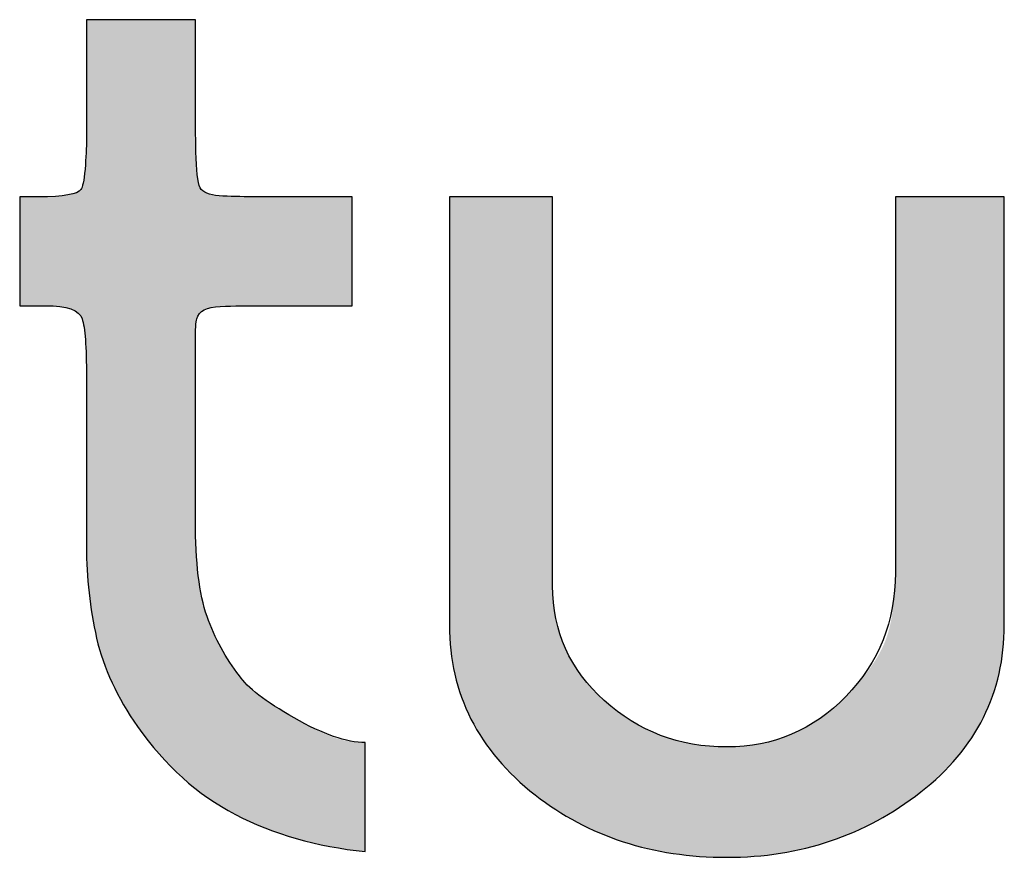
# Model space of a CAD drawing. Header units: millimetres. Extents: x -125 to 300, y 6 to 90.
# Tile 112 of 132: x 289.556 to 289.966, y 22.973 to 23.321. Entities that reach past the tile are written whole.
import ezdxf

# ---------------------------------------------------------------- set-up
doc = ezdxf.new("R2010")
doc.units = ezdxf.units.MM
doc.layers.get('0').update_dxf_attribs({"lineweight": 0})
doc.layers.add('Plano5', color=1, linetype='Continuous')

# ---------------------------------------------------------------- blocks, each defined once
blk = doc.blocks.new('JMULLER')
at = {"layer": 'Plano5', "linetype": 'Continuous', "lineweight": 0}
h = blk.add_hatch(color=7, dxfattribs=at)
h.dxf.hatch_style = 1
edge = h.paths.add_edge_path()
edge.add_spline(control_points=[(133.39316, -14.53026), (133.39316, -14.53026), (133.39316, -14.53026), (133.39316, -14.53026), (133.39316, -14.53026), (133.39149, -14.52803), (133.39051, -14.52203), (133.39023, -14.51227)], knot_values=[0.05, 0.05, 0.05, 0.05, 0.0625, 0.0625, 0.0625, 0.0626, 0.075, 0.075, 0.075, 0.075], degree=3, periodic=0)
edge.add_spline(control_points=[(133.39023, -14.51227), (133.39023, -14.51227), (133.39023, -14.51227), (133.39023, -14.51227), (133.39023, -14.51227), (133.3901, -14.50739), (133.38999, -14.50268), (133.38992, -14.49814)], knot_values=[0.0375, 0.0375, 0.0375, 0.0375, 0.04375, 0.04375, 0.04375, 0.04385, 0.05, 0.05, 0.05, 0.05], degree=3, periodic=0)
edge.add_spline(control_points=[(133.38992, -14.49814), (133.38986, -14.49361), (133.38982, -14.48925), (133.38982, -14.48507), (133.38982, -14.48507), (133.38982, -14.48507), (133.38982, -14.43235), (133.38982, -14.43235)], knot_values=[0, 0, 0, 0, 0.0125, 0.0125, 0.0125, 0.0126, 0.0375, 0.0375, 0.0375, 0.0375], degree=3, periodic=0)
edge.add_spline(control_points=[(133.38982, -14.43235), (133.38982, -14.43235), (133.38982, -14.43235), (133.38982, -14.43235), (133.38982, -14.43235), (133.32703, -14.43235), (133.32703, -14.43235), (133.32703, -14.43235), (133.32703, -14.43235), (133.32703, -14.48339), (133.32703, -14.4834)], knot_values=[0.95, 0.95, 0.95, 0.95, 0.962501, 0.962501, 0.962501, 0.975001, 0.975001, 0.975001, 0.975101, 1, 1, 1, 1], degree=3, periodic=0)
edge.add_spline(control_points=[(133.32703, -14.4834), (133.32703, -14.4834), (133.32703, -14.4834), (133.32703, -14.4834), (133.32703, -14.4834), (133.32703, -14.48563), (133.32703, -14.49149), (133.32703, -14.50097)], knot_values=[0.925, 0.925, 0.925, 0.925, 0.937501, 0.937501, 0.937501, 0.937601, 0.95, 0.95, 0.95, 0.95], degree=3, periodic=0)
edge.add_spline(control_points=[(133.32703, -14.50097), (133.32703, -14.50097), (133.32703, -14.50097), (133.32703, -14.50097), (133.32703, -14.50097), (133.32703, -14.50348), (133.32696, -14.5062), (133.32682, -14.50913)], knot_values=[0.9125, 0.9125, 0.9125, 0.9125, 0.91875, 0.91875, 0.91875, 0.91885, 0.925, 0.925, 0.925, 0.925], degree=3, periodic=0)
edge.add_spline(control_points=[(133.32682, -14.50913), (133.32668, -14.51206), (133.32647, -14.5152), (133.32619, -14.51855), (133.32619, -14.51855), (133.32564, -14.52524), (133.3248, -14.52915), (133.32368, -14.53026)], knot_values=[0.875, 0.875, 0.875, 0.875, 0.8875, 0.8875, 0.8875, 0.8876, 0.9125, 0.9125, 0.9125, 0.9125], degree=3, periodic=0)
edge.add_spline(control_points=[(133.32368, -14.53026), (133.32368, -14.53026), (133.32368, -14.53026), (133.32368, -14.53026), (133.32368, -14.53026), (133.32201, -14.53305), (133.31392, -14.53445), (133.29941, -14.53445)], knot_values=[0.85, 0.85, 0.85, 0.85, 0.8625, 0.8625, 0.8625, 0.8626, 0.875, 0.875, 0.875, 0.875], degree=3, periodic=0)
edge.add_spline(control_points=[(133.29941, -14.53445), (133.29941, -14.53445), (133.29941, -14.53445), (133.29941, -14.53445), (133.29941, -14.53445), (133.29802, -14.53445), (133.29641, -14.53445), (133.2946, -14.53445)], knot_values=[0.8375, 0.8375, 0.8375, 0.8375, 0.84375, 0.84375, 0.84375, 0.84385, 0.85, 0.85, 0.85, 0.85], degree=3, periodic=0)
edge.add_spline(control_points=[(133.2946, -14.53445), (133.29278, -14.53445), (133.29076, -14.53445), (133.28853, -14.53445), (133.28853, -14.53445), (133.28853, -14.53445), (133.28853, -14.5972), (133.28853, -14.59721)], knot_values=[0.8, 0.8, 0.8, 0.8, 0.8125, 0.8125, 0.8125, 0.8126, 0.8375, 0.8375, 0.8375, 0.8375], degree=3, periodic=0)
edge.add_spline(control_points=[(133.28853, -14.59721), (133.28853, -14.59721), (133.28853, -14.59721), (133.28853, -14.59721), (133.28853, -14.59721), (133.29173, -14.59721), (133.29676, -14.59721), (133.30331, -14.59721)], knot_values=[0.775, 0.775, 0.775, 0.775, 0.7875, 0.7875, 0.7875, 0.7876, 0.8, 0.8, 0.8, 0.8], degree=3, periodic=0)
edge.add_spline(control_points=[(133.30331, -14.59721), (133.30331, -14.59721), (133.30331, -14.59721), (133.30331, -14.59721), (133.30331, -14.59721), (133.31587, -14.59721), (133.32299, -14.59972), (133.32452, -14.60474)], knot_values=[0.75, 0.75, 0.75, 0.75, 0.7625, 0.7625, 0.7625, 0.7626, 0.775, 0.775, 0.775, 0.775], degree=3, periodic=0)
edge.add_spline(control_points=[(133.32452, -14.60474), (133.32452, -14.60474), (133.32452, -14.60474), (133.32452, -14.60474), (133.32452, -14.60474), (133.32619, -14.60976), (133.32703, -14.62092), (133.32703, -14.63822)], knot_values=[0.725, 0.725, 0.725, 0.725, 0.7375, 0.7375, 0.7375, 0.7376, 0.75, 0.75, 0.75, 0.75], degree=3, periodic=0)
edge.add_spline(control_points=[(133.32703, -14.63822), (133.32703, -14.63822), (133.32703, -14.63822), (133.32703, -14.63822), (133.32703, -14.63822), (133.32703, -14.63989), (133.32703, -14.64191), (133.32703, -14.64428)], knot_values=[0.7125, 0.7125, 0.7125, 0.7125, 0.71875, 0.71875, 0.71875, 0.71885, 0.725, 0.725, 0.725, 0.725], degree=3, periodic=0)
edge.add_spline(control_points=[(133.32703, -14.64428), (133.32703, -14.64665), (133.32703, -14.64937), (133.32703, -14.65244), (133.32703, -14.65244), (133.32703, -14.65411), (133.32703, -14.656), (133.32703, -14.65809)], knot_values=[0.6875, 0.6875, 0.6875, 0.6875, 0.7, 0.7, 0.7, 0.7001, 0.7125, 0.7125, 0.7125, 0.7125], degree=3, periodic=0)
edge.add_spline(control_points=[(133.32703, -14.65809), (133.32703, -14.66018), (133.32703, -14.66249), (133.32703, -14.665), (133.32703, -14.665), (133.32703, -14.66555), (133.32703, -14.66625), (133.32703, -14.66709)], knot_values=[0.6625, 0.6625, 0.6625, 0.6625, 0.675, 0.675, 0.675, 0.6751, 0.6875, 0.6875, 0.6875, 0.6875], degree=3, periodic=0)
edge.add_spline(control_points=[(133.32703, -14.66709), (133.32703, -14.66792), (133.32703, -14.6689), (133.32703, -14.67002), (133.32703, -14.67002), (133.32703, -14.67002), (133.32703, -14.71102), (133.32703, -14.71102)], knot_values=[0.625, 0.625, 0.625, 0.625, 0.6375, 0.6375, 0.6375, 0.6376, 0.6625, 0.6625, 0.6625, 0.6625], degree=3, periodic=0)
edge.add_spline(control_points=[(133.32703, -14.71102), (133.32703, -14.71102), (133.32703, -14.71102), (133.32703, -14.71102), (133.32703, -14.71549), (133.32703, -14.72386), (133.32703, -14.73613)], knot_values=[0.6, 0.6, 0.6, 0.6, 0.6125, 0.6125, 0.6125, 0.625, 0.625, 0.625, 0.625], degree=3, periodic=0)
edge.add_spline(control_points=[(133.32703, -14.73613), (133.32703, -14.73613), (133.32703, -14.73613), (133.32703, -14.73613), (133.32703, -14.73613), (133.32703, -14.75398), (133.32898, -14.77156), (133.33289, -14.78885)], knot_values=[0.575, 0.575, 0.575, 0.575, 0.5875, 0.5875, 0.5875, 0.5876, 0.6, 0.6, 0.6, 0.6], degree=3, periodic=0)
edge.add_spline(control_points=[(133.33289, -14.78885), (133.33289, -14.78885), (133.33289, -14.78885), (133.33289, -14.78885), (133.33289, -14.78885), (133.3368, -14.80615), (133.34476, -14.82316), (133.35647, -14.8399)], knot_values=[0.55, 0.55, 0.55, 0.55, 0.5625, 0.5625, 0.5625, 0.5626, 0.575, 0.575, 0.575, 0.575], degree=3, periodic=0)
edge.add_spline(control_points=[(133.35647, -14.8399), (133.35647, -14.8399), (133.35647, -14.8399), (133.35647, -14.8399), (133.35647, -14.8399), (133.37223, -14.86222), (133.39093, -14.87909), (133.41284, -14.89053)], knot_values=[0.525, 0.525, 0.525, 0.525, 0.5375, 0.5375, 0.5375, 0.5376, 0.55, 0.55, 0.55, 0.55], degree=3, periodic=0)
edge.add_spline(control_points=[(133.41284, -14.89053), (133.41284, -14.89053), (133.41284, -14.89053), (133.41284, -14.89053), (133.41284, -14.89053), (133.43474, -14.90197), (133.45971, -14.90908), (133.48776, -14.91187)], knot_values=[0.5, 0.5, 0.5, 0.5, 0.5125, 0.5125, 0.5125, 0.5126, 0.525, 0.525, 0.525, 0.525], degree=3, periodic=0)
edge.add_spline(control_points=[(133.48776, -14.91187), (133.48776, -14.91187), (133.48776, -14.91187), (133.48776, -14.91187), (133.48776, -14.91187), (133.48776, -14.91187), (133.48776, -14.84911), (133.48776, -14.84911)], knot_values=[0.475, 0.475, 0.475, 0.475, 0.4875, 0.4875, 0.4875, 0.4876, 0.5, 0.5, 0.5, 0.5], degree=3, periodic=0)
edge.add_spline(control_points=[(133.48776, -14.84911), (133.48776, -14.84911), (133.47702, -14.84911), (133.46348, -14.84436), (133.44674, -14.83488)], knot_values=[0.45, 0.45, 0.45, 0.45, 0.4625, 0.475, 0.475, 0.475, 0.475], degree=3, periodic=0)
edge.add_spline(control_points=[(133.44674, -14.83488), (133.44674, -14.83488), (133.44674, -14.83488), (133.44674, -14.83488), (133.44674, -14.83488), (133.43014, -14.8254), (133.41967, -14.81731), (133.41521, -14.81061)], knot_values=[0.425, 0.425, 0.425, 0.425, 0.4375, 0.4375, 0.4375, 0.4376, 0.45, 0.45, 0.45, 0.45], degree=3, periodic=0)
edge.add_spline(control_points=[(133.41521, -14.81061), (133.41521, -14.81061), (133.41521, -14.81061), (133.41521, -14.81061), (133.41521, -14.81061), (133.40725, -14.80057), (133.40111, -14.78913), (133.39651, -14.7763)], knot_values=[0.4, 0.4, 0.4, 0.4, 0.4125, 0.4125, 0.4125, 0.4126, 0.425, 0.425, 0.425, 0.425], degree=3, periodic=0)
edge.add_spline(control_points=[(133.39651, -14.7763), (133.39651, -14.7763), (133.39651, -14.7763), (133.39651, -14.7763), (133.39651, -14.7763), (133.39205, -14.76347), (133.38982, -14.74506), (133.38982, -14.72107)], knot_values=[0.375, 0.375, 0.375, 0.375, 0.3875, 0.3875, 0.3875, 0.3876, 0.4, 0.4, 0.4, 0.4], degree=3, periodic=0)
edge.add_spline(control_points=[(133.38982, -14.72107), (133.38982, -14.72107), (133.38982, -14.72107), (133.38982, -14.72107), (133.38982, -14.72107), (133.38982, -14.72107), (133.38982, -14.66667), (133.38982, -14.66667)], knot_values=[0.35, 0.35, 0.35, 0.35, 0.3625, 0.3625, 0.3625, 0.3626, 0.375, 0.375, 0.375, 0.375], degree=3, periodic=0)
edge.add_spline(control_points=[(133.38982, -14.66667), (133.38982, -14.66667), (133.38982, -14.66555), (133.38982, -14.66193), (133.38982, -14.65579)], knot_values=[0.325, 0.325, 0.325, 0.325, 0.3375, 0.35, 0.35, 0.35, 0.35], degree=3, periodic=0)
edge.add_spline(control_points=[(133.38982, -14.65579), (133.38982, -14.65579), (133.38982, -14.65579), (133.38982, -14.65579), (133.38982, -14.65579), (133.38982, -14.65272), (133.38982, -14.64951), (133.38982, -14.64616)], knot_values=[0.3125, 0.3125, 0.3125, 0.3125, 0.31875, 0.31875, 0.31875, 0.31885, 0.325, 0.325, 0.325, 0.325], degree=3, periodic=0)
edge.add_spline(control_points=[(133.38982, -14.64616), (133.38982, -14.64282), (133.38982, -14.63933), (133.38982, -14.63571), (133.38982, -14.63571), (133.38982, -14.63347), (133.38982, -14.63089), (133.38982, -14.62796)], knot_values=[0.2875, 0.2875, 0.2875, 0.2875, 0.3, 0.3, 0.3, 0.3001, 0.3125, 0.3125, 0.3125, 0.3125], degree=3, periodic=0)
edge.add_spline(control_points=[(133.38982, -14.62796), (133.38982, -14.62503), (133.38982, -14.62176), (133.38982, -14.61813), (133.38982, -14.61813), (133.38982, -14.61088), (133.3901, -14.60642), (133.39065, -14.60474)], knot_values=[0.25, 0.25, 0.25, 0.25, 0.2625, 0.2625, 0.2625, 0.2626, 0.2875, 0.2875, 0.2875, 0.2875], degree=3, periodic=0)
edge.add_spline(control_points=[(133.39065, -14.60474), (133.39065, -14.60474), (133.39065, -14.60474), (133.39065, -14.60474), (133.39065, -14.60474), (133.39177, -14.60028), (133.39623, -14.59791), (133.40418, -14.59763)], knot_values=[0.225, 0.225, 0.225, 0.225, 0.2375, 0.2375, 0.2375, 0.2376, 0.25, 0.25, 0.25, 0.25], degree=3, periodic=0)
edge.add_spline(control_points=[(133.40418, -14.59763), (133.40418, -14.59763), (133.40418, -14.59763), (133.40418, -14.59763), (133.40418, -14.59763), (133.40809, -14.59749), (133.41203, -14.59738), (133.41599, -14.59731)], knot_values=[0.2125, 0.2125, 0.2125, 0.2125, 0.21875, 0.21875, 0.21875, 0.21885, 0.225, 0.225, 0.225, 0.225], degree=3, periodic=0)
edge.add_spline(control_points=[(133.41599, -14.59731), (133.41995, -14.59724), (133.42393, -14.59721), (133.4279, -14.59721), (133.4279, -14.59721), (133.4279, -14.59721), (133.48023, -14.59721), (133.48023, -14.59721), (133.48023, -14.59721), (133.48023, -14.59721), (133.48023, -14.59721), (133.48023, -14.59721)], knot_values=[0.175, 0.175, 0.175, 0.175, 0.1875, 0.1875, 0.1875, 0.1876, 0.2, 0.2, 0.2, 0.2001, 0.2125, 0.2125, 0.2125, 0.2125], degree=3, periodic=0)
edge.add_spline(control_points=[(133.48023, -14.59721), (133.48023, -14.5972), (133.48023, -14.53445), (133.48023, -14.53445), (133.48023, -14.53445), (133.48023, -14.53445), (133.48023, -14.53445), (133.48023, -14.53445)], knot_values=[0.15, 0.15, 0.15, 0.15, 0.1625, 0.1625, 0.1625, 0.1626, 0.175, 0.175, 0.175, 0.175], degree=3, periodic=0)
edge.add_spline(control_points=[(133.48023, -14.53445), (133.48023, -14.53445), (133.42581, -14.53445), (133.42581, -14.53445), (133.42581, -14.53445)], knot_values=[0.125, 0.125, 0.125, 0.125, 0.1375, 0.15, 0.15, 0.15, 0.15], degree=3, periodic=0)
edge.add_spline(control_points=[(133.42581, -14.53445), (133.42219, -14.53445), (133.4187, -14.53441), (133.41535, -14.53434)], knot_values=[0.1125, 0.1125, 0.1125, 0.1125, 0.125, 0.125, 0.125, 0.125], degree=3, periodic=0)
edge.add_spline(control_points=[(133.41535, -14.53434), (133.412, -14.53427), (133.40879, -14.53417), (133.40572, -14.53403), (133.40572, -14.53403), (133.39958, -14.53375), (133.3954, -14.53249), (133.39316, -14.53026)], knot_values=[0.075, 0.075, 0.075, 0.075, 0.0875, 0.0875, 0.0875, 0.0876, 0.1125, 0.1125, 0.1125, 0.1125], degree=3, periodic=0)
h = blk.add_hatch(color=7, dxfattribs=at)
h.dxf.hatch_style = 1
edge = h.paths.add_edge_path()
edge.add_spline(control_points=[(133.59574, -14.75873), (133.59574, -14.75873), (133.59574, -14.75873), (133.59574, -14.75873), (133.59574, -14.75873), (133.59574, -14.75873), (133.59574, -14.53445), (133.59574, -14.53445)], knot_values=[0.000001, 0.000001, 0.000001, 0.000001, 0.035715, 0.035715, 0.035715, 0.035815, 0.071429, 0.071429, 0.071429, 0.071429], degree=3, periodic=0)
edge.add_spline(control_points=[(133.59574, -14.53445), (133.59574, -14.53445), (133.5363, -14.53445), (133.5363, -14.53445), (133.5363, -14.53445), (133.5363, -14.53445), (133.5363, -14.78132), (133.5363, -14.78132), (133.5363, -14.78132), (133.5363, -14.82093), (133.55277, -14.85357), (133.5857, -14.87922)], knot_values=[0.785715, 0.785715, 0.785715, 0.785715, 0.857142, 0.857142, 0.857142, 0.857242, 0.928571, 0.928571, 0.928571, 0.928671, 0.999999, 0.999999, 0.999999, 0.999999], degree=3, periodic=0)
edge.add_spline(control_points=[(133.5857, -14.87922), (133.5857, -14.87923), (133.5857, -14.87923), (133.5857, -14.87923), (133.5857, -14.87923), (133.61639, -14.90322), (133.65322, -14.91522), (133.69619, -14.91522)], knot_values=[0.714286, 0.714286, 0.714286, 0.714286, 0.750001, 0.750001, 0.750001, 0.750101, 0.785715, 0.785715, 0.785715, 0.785715], degree=3, periodic=0)
edge.add_spline(control_points=[(133.69619, -14.91522), (133.69619, -14.91522), (133.69619, -14.91522), (133.69619, -14.91522), (133.69619, -14.91522), (133.7386, -14.91522), (133.77585, -14.90267), (133.80794, -14.87756)], knot_values=[0.642858, 0.642858, 0.642858, 0.642858, 0.678572, 0.678572, 0.678572, 0.678672, 0.714286, 0.714286, 0.714286, 0.714286], degree=3, periodic=0)
edge.add_spline(control_points=[(133.80794, -14.87756), (133.80794, -14.87756), (133.80794, -14.87756), (133.80794, -14.87756), (133.80794, -14.87756), (133.84003, -14.85245), (133.85608, -14.82037), (133.85608, -14.78132)], knot_values=[0.571429, 0.571429, 0.571429, 0.571429, 0.607144, 0.607144, 0.607144, 0.607244, 0.642858, 0.642858, 0.642858, 0.642858], degree=3, periodic=0)
edge.add_spline(control_points=[(133.85608, -14.78132), (133.85608, -14.78132), (133.85608, -14.78132), (133.85608, -14.78132), (133.85608, -14.78132), (133.85608, -14.78132), (133.85608, -14.53445), (133.85608, -14.53445)], knot_values=[0.500001, 0.500001, 0.500001, 0.500001, 0.535715, 0.535715, 0.535715, 0.535815, 0.571429, 0.571429, 0.571429, 0.571429], degree=3, periodic=0)
edge.add_spline(control_points=[(133.85608, -14.53445), (133.85608, -14.53445), (133.7933, -14.53445), (133.7933, -14.53445)], knot_values=[0.428572, 0.428572, 0.428572, 0.428572, 0.499999, 0.499999, 0.499999, 0.499999], degree=3, periodic=0)
edge.add_spline(control_points=[(133.7933, -14.53445), (133.7933, -14.53445), (133.7933, -14.75119), (133.7933, -14.75119)], knot_values=[0.357143, 0.357143, 0.357143, 0.357143, 0.428571, 0.428571, 0.428571, 0.428571], degree=3, periodic=0)
edge.add_spline(control_points=[(133.7933, -14.75119), (133.7933, -14.75119), (133.7933, -14.77909), (133.7838, -14.8028), (133.76484, -14.82233)], knot_values=[0.285715, 0.285715, 0.285715, 0.285715, 0.321429, 0.357143, 0.357143, 0.357143, 0.357143], degree=3, periodic=0)
edge.add_spline(control_points=[(133.76484, -14.82233), (133.76484, -14.82233), (133.76484, -14.82233), (133.76484, -14.82233), (133.76484, -14.82233), (133.74586, -14.84185), (133.72298, -14.85162), (133.69619, -14.85162)], knot_values=[0.214286, 0.214286, 0.214286, 0.214286, 0.250001, 0.250001, 0.250001, 0.250101, 0.285715, 0.285715, 0.285715, 0.285715], degree=3, periodic=0)
edge.add_spline(control_points=[(133.69619, -14.85162), (133.69619, -14.85162), (133.69619, -14.85162), (133.69619, -14.85162), (133.69619, -14.85162), (133.66885, -14.85162), (133.64526, -14.84269), (133.62546, -14.82484)], knot_values=[0.142858, 0.142858, 0.142858, 0.142858, 0.178572, 0.178572, 0.178572, 0.178673, 0.214286, 0.214286, 0.214286, 0.214286], degree=3, periodic=0)
edge.add_spline(control_points=[(133.62546, -14.82484), (133.62546, -14.82484), (133.62546, -14.82484), (133.62546, -14.82484), (133.62546, -14.82484), (133.60564, -14.80698), (133.59574, -14.78495), (133.59574, -14.75873)], knot_values=[0.071429, 0.071429, 0.071429, 0.071429, 0.107144, 0.107144, 0.107144, 0.107244, 0.142858, 0.142858, 0.142858, 0.142858], degree=3, periodic=0)
at = {"layer": 'Plano5', "color": 7}
for points, knots in [([(133.38982, -14.43235), (133.38982, -14.43235), (133.38982, -14.48507), (133.38982, -14.48507), (133.38982, -14.48507), (133.38982, -14.49344), (133.38996, -14.50251), (133.39023, -14.51227), (133.39023, -14.51227), (133.39051, -14.52203), (133.39149, -14.52803), (133.39316, -14.53026), (133.39316, -14.53026), (133.3954, -14.53249), (133.39958, -14.53375), (133.40572, -14.53403), (133.40572, -14.53403), (133.41186, -14.53431), (133.41856, -14.53445), (133.42581, -14.53445), (133.42581, -14.53445), (133.42581, -14.53445), (133.48023, -14.53445), (133.48023, -14.53445), (133.48023, -14.53445), (133.48023, -14.53445), (133.48023, -14.59721), (133.48023, -14.59721), (133.48023, -14.59721), (133.48023, -14.59721), (133.4279, -14.59721), (133.4279, -14.59721), (133.4279, -14.59721), (133.41995, -14.59721), (133.412, -14.59735), (133.40418, -14.59763), (133.40418, -14.59763), (133.39623, -14.59791), (133.39177, -14.60028), (133.39065, -14.60474), (133.39065, -14.60474), (133.3901, -14.60642), (133.38982, -14.61088), (133.38982, -14.61813), (133.38982, -14.61813), (133.38982, -14.62539), (133.38982, -14.63124), (133.38982, -14.63571), (133.38982, -14.63571), (133.38982, -14.64296), (133.38982, -14.64965), (133.38982, -14.65579), (133.38982, -14.65579), (133.38982, -14.66193), (133.38982, -14.66555), (133.38982, -14.66667), (133.38982, -14.66667), (133.38982, -14.66667), (133.38982, -14.72107), (133.38982, -14.72107), (133.38982, -14.72107), (133.38982, -14.74506), (133.39205, -14.76347), (133.39651, -14.7763), (133.39651, -14.7763), (133.40111, -14.78913), (133.40725, -14.80057), (133.41521, -14.81061), (133.41521, -14.81061), (133.41967, -14.81731), (133.43014, -14.8254), (133.44674, -14.83488), (133.44674, -14.83488), (133.46348, -14.84436), (133.47702, -14.84911), (133.48776, -14.84911), (133.48776, -14.84911), (133.48776, -14.84911), (133.48776, -14.91187), (133.48776, -14.91187), (133.48776, -14.91187), (133.45971, -14.90908), (133.43474, -14.90197), (133.41284, -14.89053), (133.41284, -14.89053), (133.39093, -14.87909), (133.37223, -14.86222), (133.35647, -14.8399), (133.35647, -14.8399), (133.34476, -14.82316), (133.3368, -14.80615), (133.33289, -14.78885), (133.33289, -14.78885), (133.32898, -14.77156), (133.32703, -14.75398), (133.32703, -14.73613), (133.32703, -14.73613), (133.32703, -14.72386), (133.32703, -14.71549), (133.32703, -14.71102), (133.32703, -14.71102), (133.32703, -14.71102), (133.32703, -14.67002), (133.32703, -14.67002), (133.32703, -14.67002), (133.32703, -14.66779), (133.32703, -14.66611), (133.32703, -14.665), (133.32703, -14.665), (133.32703, -14.65998), (133.32703, -14.65579), (133.32703, -14.65244), (133.32703, -14.65244), (133.32703, -14.64631), (133.32703, -14.64156), (133.32703, -14.63822), (133.32703, -14.63822), (133.32703, -14.62092), (133.32619, -14.60976), (133.32452, -14.60474), (133.32452, -14.60474), (133.32299, -14.59972), (133.31587, -14.59721), (133.30331, -14.59721), (133.30331, -14.59721), (133.29676, -14.59721), (133.29173, -14.59721), (133.28853, -14.59721), (133.28853, -14.59721), (133.28853, -14.59721), (133.28853, -14.53445), (133.28853, -14.53445), (133.28853, -14.53445), (133.29299, -14.53445), (133.29662, -14.53445), (133.29941, -14.53445), (133.29941, -14.53445), (133.31392, -14.53445), (133.32201, -14.53305), (133.32368, -14.53026), (133.32368, -14.53026), (133.3248, -14.52915), (133.32564, -14.52524), (133.32619, -14.51855), (133.32619, -14.51855), (133.32675, -14.51185), (133.32703, -14.50599), (133.32703, -14.50097), (133.32703, -14.50097), (133.32703, -14.49149), (133.32703, -14.48563), (133.32703, -14.4834), (133.32703, -14.4834), (133.32703, -14.4834), (133.32703, -14.43235), (133.32703, -14.43235), (133.32703, -14.43235), (133.32703, -14.43235), (133.38982, -14.43235), (133.38982, -14.43235)], [0, 0, 0, 0, 0.025, 0.025, 0.025, 0.025, 0.05, 0.05, 0.05, 0.05, 0.075, 0.075, 0.075, 0.075, 0.1, 0.1, 0.1, 0.1, 0.125, 0.125, 0.125, 0.125, 0.15, 0.15, 0.15, 0.15, 0.175, 0.175, 0.175, 0.175, 0.2, 0.2, 0.2, 0.2, 0.225, 0.225, 0.225, 0.225, 0.25, 0.25, 0.25, 0.25, 0.275, 0.275, 0.275, 0.275, 0.3, 0.3, 0.3, 0.3, 0.325, 0.325, 0.325, 0.325, 0.35, 0.35, 0.35, 0.35, 0.375, 0.375, 0.375, 0.375, 0.4, 0.4, 0.4, 0.4, 0.425, 0.425, 0.425, 0.425, 0.45, 0.45, 0.45, 0.45, 0.475, 0.475, 0.475, 0.475, 0.5, 0.5, 0.5, 0.5, 0.525, 0.525, 0.525, 0.525, 0.55, 0.55, 0.55, 0.55, 0.575, 0.575, 0.575, 0.575, 0.6, 0.6, 0.6, 0.6, 0.625, 0.625, 0.625, 0.625, 0.65, 0.65, 0.65, 0.65, 0.675, 0.675, 0.675, 0.675, 0.7, 0.7, 0.7, 0.7, 0.725, 0.725, 0.725, 0.725, 0.75, 0.75, 0.75, 0.75, 0.775, 0.775, 0.775, 0.775, 0.8, 0.8, 0.8, 0.8, 0.825, 0.825, 0.825, 0.825, 0.85, 0.85, 0.85, 0.85, 0.875, 0.875, 0.875, 0.875, 0.9, 0.9, 0.9, 0.9, 0.925, 0.925, 0.925, 0.925, 0.95, 0.95, 0.95, 0.95, 0.975, 0.975, 0.975, 0.975, 1, 1, 1, 1]), ([(133.59574, -14.53445), (133.59574, -14.53445), (133.59574, -14.75873), (133.59574, -14.75873), (133.59574, -14.75873), (133.59574, -14.78495), (133.60564, -14.80698), (133.62546, -14.82484), (133.62546, -14.82484), (133.64526, -14.84269), (133.66885, -14.85162), (133.69619, -14.85162), (133.69619, -14.85162), (133.72298, -14.85162), (133.74586, -14.84185), (133.76484, -14.82233), (133.76484, -14.82233), (133.7838, -14.8028), (133.7933, -14.77909), (133.7933, -14.75119), (133.7933, -14.75119), (133.7933, -14.75119), (133.7933, -14.53445), (133.7933, -14.53445), (133.7933, -14.53445), (133.7933, -14.53445), (133.85608, -14.53445), (133.85608, -14.53445), (133.85608, -14.53445), (133.85608, -14.53445), (133.85608, -14.78132), (133.85608, -14.78132), (133.85608, -14.78132), (133.85608, -14.82037), (133.84003, -14.85245), (133.80794, -14.87756), (133.80794, -14.87756), (133.77585, -14.90267), (133.7386, -14.91522), (133.69619, -14.91522), (133.69619, -14.91522), (133.65322, -14.91522), (133.61639, -14.90322), (133.5857, -14.87923), (133.5857, -14.87923), (133.55277, -14.85357), (133.5363, -14.82093), (133.5363, -14.78132), (133.5363, -14.78132), (133.5363, -14.78132), (133.5363, -14.53445), (133.5363, -14.53445), (133.5363, -14.53445), (133.5363, -14.53445), (133.59574, -14.53445), (133.59574, -14.53445)], [0, 0, 0, 0, 0.071429, 0.071429, 0.071429, 0.071429, 0.142857, 0.142857, 0.142857, 0.142857, 0.214286, 0.214286, 0.214286, 0.214286, 0.285714, 0.285714, 0.285714, 0.285714, 0.357143, 0.357143, 0.357143, 0.357143, 0.428571, 0.428571, 0.428571, 0.428571, 0.5, 0.5, 0.5, 0.5, 0.571429, 0.571429, 0.571429, 0.571429, 0.642857, 0.642857, 0.642857, 0.642857, 0.714286, 0.714286, 0.714286, 0.714286, 0.785714, 0.785714, 0.785714, 0.785714, 0.857143, 0.857143, 0.857143, 0.857143, 0.928571, 0.928571, 0.928571, 0.928571, 1, 1, 1, 1])]:
    blk.add_open_spline(points, degree=3, knots=knots, dxfattribs=at)

msp = doc.modelspace()

# ---------------------------------------------------------------- block references
at = {"color": 0, "xscale": 0.7218114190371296, "yscale": 0.7218114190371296, "zscale": 0.7218114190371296}
msp.add_blockref('JMULLER', (193.34677, 33.73873), dxfattribs=at)
msp.add_blockref('JMULLER', (193.34677, 33.73873), dxfattribs=at)

doc.saveas('drawing.dxf')
